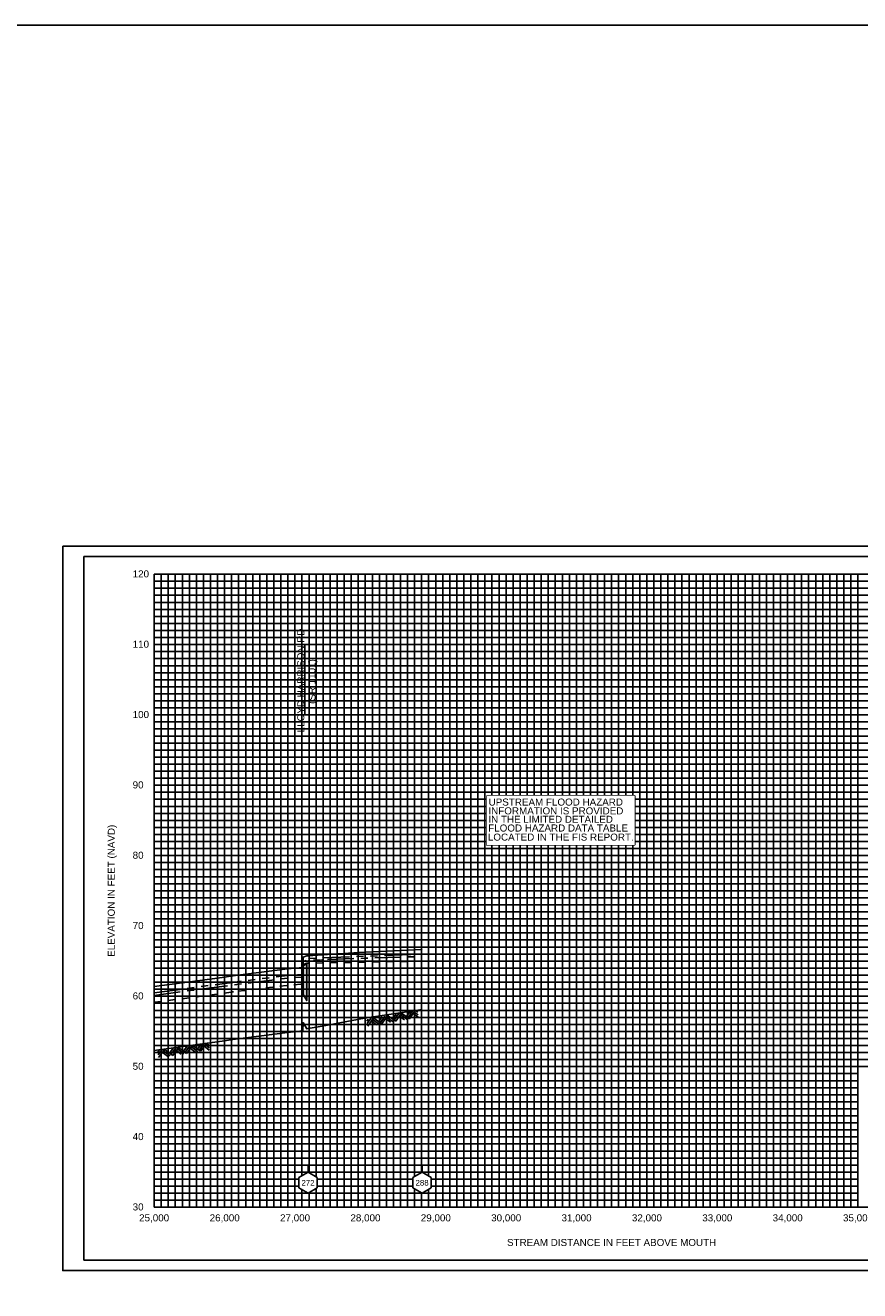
# Model space of a CAD drawing. Header units: inches. Extents: x -9.2 to 57.8, y 27.6 to 67.1.
# Tile 7 of 8: x 37.1 to 48.9, y 38.2 to 56.2. Entities that reach past the tile are written whole.
import ezdxf
from ezdxf.enums import TextEntityAlignment as Align

# ---------------------------------------------------------------- set-up
doc = ezdxf.new("R2010")
doc.units = ezdxf.units.IN
doc.header["$LTSCALE"] = 0.3
doc.header["$MEASUREMENT"] = 0
doc.set_wipeout_variables(frame=1)
for name, pattern in [('CENTER', [2, 1.25, -0.25, 0.25, -0.25]), ('DOT', [0.25, 0, -0.25]), ('HIDDEN', [0.375, 0.25, -0.125]), ('PHANTOM', [2.5, 1.25, -0.25, 0.25, -0.25, 0.25, -0.25])]:
    doc.linetypes.add(name, pattern=pattern)
doc.layers.get('0').update_dxf_attribs({"color": 3, "plot": 0})
for name, color, linetype in [('1', 5, 'Continuous'), ('2', 50, 'Continuous'), ('3', 9, 'DOT'), ('CULVERT', 7, 'Continuous'), ('ROCK', 7, 'Continuous'), ('STREAM', 5, 'Continuous'), ('STRUCTURE', 30, 'Continuous'), ('TEXT', 255, 'Continuous'), ('WS10', 4, 'HIDDEN'), ('WS100', 5, 'PHANTOM'), ('WS50', 1, 'CENTER'), ('WS500', 1, 'Continuous'), ('WSOTHER', 7, 'Continuous'), ('XSEC', 7, 'Continuous'), ('XSECTEXTLINE', 7, 'Continuous')]:
    doc.layers.add(name, color=color, linetype=linetype)
doc.styles.add('ARIAL', font='ARIAL.TTF')
doc.styles.add('xs', font='ARIAL.TTF')

# ---------------------------------------------------------------- blocks, each defined once
blk = doc.blocks.new('rock')
at = {"layer": 'STREAM'}
for p, q in [((0.171, 0.001), (0.147, -0.023)), ((0.209, 0.001), (0.147, -0.061)), ((0.247, 0.001), (0.147, -0.099)), ((0.251, 0.001), (0.351, -0.099)), ((0.375, 0.001), (0.313, -0.061)), ((0.413, 0.001), (0.332, -0.08)), ((0.451, 0.001), (0.351, -0.099)), ((0.451, 0.001), (0.551, -0.099)), ((0.575, 0.001), (0.513, -0.061)), ((0.613, 0.001), (0.532, -0.08)), ((0.651, 0.001), (0.551, -0.099)), ((0.651, 0.001), (0.751, -0.099)), ((0.776, 0.001), (0.713, -0.061)), ((0.813, 0.001), (0.732, -0.08)), ((0.851, 0.001), (0.751, -0.099)), ((0.851, 0.001), (0.88, -0.028)), ((0.211, -0.034), (0.275, -0.099)), ((0.23, -0.016), (0.313, -0.099)), ((0.413, -0.036), (0.475, -0.099)), ((0.432, -0.018), (0.513, -0.099)), ((0.613, -0.036), (0.676, -0.099)), ((0.632, -0.018), (0.713, -0.099)), ((0.813, -0.036), (0.876, -0.099)), ((0.832, -0.018), (0.88, -0.066))]:
    blk.add_line(p, q, dxfattribs=at)
blk = doc.blocks.new('wipeout')
blk.add_wipeout([(0, 0.15), (-0.129917, 0.075), (-0.129917, -0.075), (0, -0.15), (0.129917, -0.075), (0.129917, 0.075)])
blk = doc.blocks.new('xsec')
blk.add_line((0, 0.35), (0, 0.25))
blk.add_blockref('wipeout', (0, 0.1))
for p, q in [((-0.13, 0.175), (0, 0.25)), ((0.13, 0.175), (0, 0.25)), ((0, 0.25), (0, 0.25)), ((-0.13, 0.025), (-0.13, 0.175)), ((0, -0.05), (-0.13, 0.025)), ((0, -0.05), (0.13, 0.025)), ((0.13, 0.025), (0.13, 0.175))]:
    blk.add_line(p, q)

msp = doc.modelspace()

# ---------------------------------------------------------------- hatches: boundary and pattern name
at = {"layer": 'STRUCTURE'}
msp.add_hatch(color=5, dxfattribs=at).paths.add_polyline_path([(41.002, 42.404), (41.002, 42.815), (41.054, 42.833), (41.054, 42.315)])

# ---------------------------------------------------------------- linework, layer by layer
at = {"layer": '1'}
for p, q in [((37.886, 48.627), (37.886, 38.627)), ((53.386, 48.627), (37.886, 48.627)), ((37.886, 38.627), (37.886, 38.627)), ((37.886, 38.627), (53.386, 38.627)), ((37.886, 38.627), (37.886, 38.627))]:
    msp.add_line(p, q, dxfattribs=at)
at = {"layer": '2', "color": 50}
for p, q in [((38.886, 39.377), (38.886, 48.377)), ((38.886, 48.377), (51.886, 48.377)), ((39.886, 39.377), (39.886, 48.377)), ((40.886, 39.377), (40.886, 48.377)), ((41.886, 39.377), (41.886, 48.377)), ((42.886, 39.377), (42.886, 48.377)), ((43.886, 39.377), (43.886, 48.377)), ((44.886, 39.377), (44.886, 48.377)), ((45.886, 39.377), (45.886, 48.377)), ((46.886, 39.377), (46.886, 48.377)), ((47.886, 39.377), (47.886, 48.377)), ((48.886, 39.377), (48.886, 48.377)), ((38.886, 46.377), (51.886, 46.377)), ((38.886, 45.377), (51.886, 45.377)), ((38.886, 44.377), (51.886, 44.377)), ((38.886, 43.377), (51.886, 43.377)), ((38.886, 42.377), (51.886, 42.377)), ((38.886, 41.377), (51.886, 41.377)), ((38.886, 40.377), (48.886, 40.377)), ((38.886, 39.377), (51.886, 39.377))]:
    msp.add_line(p, q, dxfattribs=at)
at = {"layer": '2', "color": 50, "linetype": 'Continuous'}
msp.add_line((38.886, 47.377), (51.886, 47.377), dxfattribs=at)
at = {"layer": '3', "color": 8, "linetype": 'Continuous'}
for p, q in [((38.886, 48.277), (51.886, 48.277)), ((38.986, 39.377), (38.986, 48.377)), ((39.086, 39.377), (39.086, 48.377)), ((39.186, 39.377), (39.186, 48.377)), ((39.286, 39.377), (39.286, 48.377)), ((39.386, 39.377), (39.386, 48.377)), ((39.486, 39.377), (39.486, 48.377)), ((39.586, 39.377), (39.586, 48.377)), ((39.686, 39.377), (39.686, 48.377)), ((39.786, 39.377), (39.786, 48.377)), ((39.986, 39.377), (39.986, 48.377)), ((40.086, 39.377), (40.086, 48.377)), ((40.186, 39.377), (40.186, 48.377)), ((40.286, 39.377), (40.286, 48.377)), ((40.386, 39.377), (40.386, 48.377)), ((40.486, 39.377), (40.486, 48.377)), ((40.586, 39.377), (40.586, 48.377)), ((40.686, 39.377), (40.686, 48.377)), ((40.786, 39.377), (40.786, 48.377)), ((40.986, 39.377), (40.986, 48.377)), ((41.086, 39.377), (41.086, 48.377)), ((41.186, 39.377), (41.186, 48.377)), ((41.286, 39.377), (41.286, 48.377)), ((41.386, 39.377), (41.386, 48.377)), ((41.486, 39.377), (41.486, 48.377)), ((41.586, 39.377), (41.586, 48.377)), ((41.686, 39.377), (41.686, 48.377)), ((41.786, 39.377), (41.786, 48.377)), ((41.986, 39.377), (41.986, 48.377)), ((42.086, 39.377), (42.086, 48.377)), ((42.186, 39.377), (42.186, 48.377)), ((42.286, 39.377), (42.286, 48.377)), ((42.386, 39.377), (42.386, 48.377)), ((42.486, 39.377), (42.486, 48.377)), ((42.586, 39.377), (42.586, 48.377)), ((42.686, 39.377), (42.686, 48.377)), ((42.786, 39.377), (42.786, 48.377)), ((42.986, 39.377), (42.986, 48.377)), ((43.086, 39.377), (43.086, 48.377)), ((43.186, 39.377), (43.186, 48.377)), ((43.286, 39.377), (43.286, 48.377)), ((43.386, 39.377), (43.386, 48.377)), ((43.486, 39.377), (43.486, 48.377)), ((43.586, 39.377), (43.586, 48.377)), ((43.686, 39.377), (43.686, 48.377)), ((43.786, 39.377), (43.786, 48.377)), ((43.986, 39.377), (43.986, 48.377)), ((44.086, 39.377), (44.086, 48.377)), ((44.186, 39.377), (44.186, 48.377)), ((44.286, 39.377), (44.286, 48.377)), ((44.386, 39.377), (44.386, 48.377)), ((44.486, 39.377), (44.486, 48.377)), ((44.586, 39.377), (44.586, 48.377)), ((44.686, 39.377), (44.686, 48.377)), ((44.786, 39.377), (44.786, 48.377)), ((44.986, 39.377), (44.986, 48.377)), ((45.086, 39.377), (45.086, 48.377)), ((45.186, 39.377), (45.186, 48.377)), ((45.286, 39.377), (45.286, 48.377)), ((45.386, 39.377), (45.386, 48.377)), ((45.486, 39.377), (45.486, 48.377)), ((45.586, 39.377), (45.586, 48.377)), ((45.686, 39.377), (45.686, 48.377)), ((45.786, 39.377), (45.786, 48.377)), ((45.986, 39.377), (45.986, 48.377)), ((46.086, 39.377), (46.086, 48.377)), ((46.186, 39.377), (46.186, 48.377)), ((46.286, 39.377), (46.286, 48.377)), ((46.386, 39.377), (46.386, 48.377)), ((46.486, 39.377), (46.486, 48.377)), ((46.586, 39.377), (46.586, 48.377)), ((46.686, 39.377), (46.686, 48.377)), ((46.786, 39.377), (46.786, 48.377)), ((46.986, 39.377), (46.986, 48.377)), ((47.086, 39.377), (47.086, 48.377)), ((47.186, 39.377), (47.186, 48.377)), ((47.286, 39.377), (47.286, 48.377)), ((47.386, 39.377), (47.386, 48.377)), ((47.486, 39.377), (47.486, 48.377)), ((47.586, 39.377), (47.586, 48.377)), ((47.686, 39.377), (47.686, 48.377)), ((47.786, 39.377), (47.786, 48.377)), ((47.986, 39.377), (47.986, 48.377)), ((48.086, 39.377), (48.086, 48.377)), ((48.186, 39.377), (48.186, 48.377)), ((48.286, 39.377), (48.286, 48.377)), ((48.386, 39.377), (48.386, 48.377)), ((48.486, 39.377), (48.486, 48.377)), ((48.586, 39.377), (48.586, 48.377)), ((48.686, 39.377), (48.686, 48.377)), ((48.786, 39.377), (48.786, 48.377)), ((38.886, 48.177), (51.886, 48.177)), ((38.886, 48.077), (51.886, 48.077)), ((38.886, 47.977), (51.886, 47.977)), ((38.886, 47.877), (51.886, 47.877)), ((38.886, 47.777), (51.886, 47.777)), ((38.886, 47.677), (51.886, 47.677)), ((38.886, 47.577), (51.886, 47.577)), ((38.886, 47.477), (51.886, 47.477)), ((38.886, 47.277), (51.886, 47.277)), ((38.886, 47.177), (51.886, 47.177)), ((38.886, 47.077), (51.886, 47.077)), ((38.886, 46.977), (51.886, 46.977)), ((38.886, 46.877), (51.886, 46.877)), ((38.886, 46.777), (51.886, 46.777)), ((38.886, 46.677), (51.886, 46.677)), ((38.886, 46.577), (51.886, 46.577)), ((38.886, 46.477), (51.886, 46.477)), ((38.886, 46.277), (51.886, 46.277)), ((38.886, 46.177), (51.886, 46.177)), ((38.886, 46.077), (51.886, 46.077)), ((38.886, 45.977), (51.886, 45.977)), ((38.886, 45.877), (51.886, 45.877)), ((38.886, 45.777), (51.886, 45.777)), ((38.886, 45.677), (51.886, 45.677)), ((38.886, 45.577), (51.886, 45.577)), ((38.886, 45.477), (51.886, 45.477)), ((38.886, 45.277), (51.886, 45.277)), ((38.886, 45.177), (51.886, 45.177)), ((38.886, 45.077), (51.886, 45.077)), ((38.886, 44.977), (51.886, 44.977)), ((38.886, 44.877), (51.886, 44.877)), ((38.886, 44.777), (51.886, 44.777)), ((38.886, 44.677), (51.886, 44.677)), ((38.886, 44.577), (51.886, 44.577)), ((38.886, 44.477), (51.886, 44.477)), ((38.886, 44.277), (51.886, 44.277)), ((38.886, 44.177), (51.886, 44.177)), ((38.886, 44.077), (51.886, 44.077)), ((38.886, 43.977), (51.886, 43.977)), ((38.886, 43.877), (51.886, 43.877)), ((38.886, 43.777), (51.886, 43.777)), ((38.886, 43.677), (51.886, 43.677)), ((38.886, 43.577), (51.886, 43.577)), ((38.886, 43.477), (51.886, 43.477)), ((38.886, 43.277), (51.886, 43.277)), ((38.886, 43.177), (51.886, 43.177)), ((38.886, 43.077), (51.886, 43.077)), ((38.886, 42.977), (51.886, 42.977)), ((38.886, 42.877), (51.886, 42.877)), ((38.886, 42.777), (51.886, 42.777)), ((38.886, 42.677), (51.886, 42.677)), ((38.886, 42.577), (51.886, 42.577)), ((38.886, 42.477), (51.886, 42.477)), ((38.886, 42.277), (51.886, 42.277)), ((38.886, 42.177), (51.886, 42.177)), ((38.886, 42.077), (51.886, 42.077)), ((38.886, 41.977), (51.886, 41.977)), ((38.886, 41.877), (51.886, 41.877)), ((38.886, 41.777), (51.886, 41.777)), ((38.886, 41.677), (51.886, 41.677)), ((38.886, 41.577), (51.886, 41.577)), ((38.886, 41.477), (51.886, 41.477)), ((38.886, 41.277), (48.886, 41.277)), ((38.886, 41.177), (48.886, 41.177)), ((38.886, 41.077), (48.886, 41.077)), ((38.886, 40.977), (48.886, 40.977)), ((38.886, 40.877), (48.886, 40.877)), ((38.886, 40.777), (48.886, 40.777)), ((38.886, 40.677), (48.886, 40.677)), ((38.886, 40.577), (48.886, 40.577)), ((38.886, 40.477), (48.886, 40.477)), ((38.886, 40.277), (48.886, 40.277)), ((38.886, 40.177), (48.886, 40.177)), ((38.886, 40.077), (48.886, 40.077)), ((38.886, 39.977), (48.886, 39.977)), ((38.886, 39.877), (48.886, 39.877)), ((38.886, 39.777), (48.886, 39.777)), ((38.886, 39.677), (48.886, 39.677)), ((38.886, 39.577), (48.886, 39.577)), ((38.886, 39.477), (48.886, 39.477))]:
    msp.add_line(p, q, dxfattribs=at)
at = {"layer": 'CULVERT', "color": 5}
msp.add_lwpolyline([(41.002, 42.404), (41.002, 42.815), (41.054, 42.833), (41.054, 42.315), (41.002, 42.404)], dxfattribs=at)
at = {"layer": 'STREAM'}
for points in [[(39.885, 41.745), (40.005, 41.762), (40.779, 41.862), (40.998, 41.884), (41.002, 42.004), (41.054, 41.915), (41.072, 41.92), (41.273, 41.954), (41.875, 42.064), (42.693, 42.187), (42.693, 42.187)], [(38.885, 41.608), (39.503, 41.693), (39.885, 41.745), (39.885, 41.745)]]:
    msp.add_lwpolyline(points, dxfattribs=at)
at = {"layer": 'STRUCTURE'}
msp.add_lwpolyline([(-9.197, 56.181), (57.779, 56.181), (57.779, 32.019), (-9.197, 32.019)], close=True, dxfattribs=at)
at = {"layer": 'WS10', "flags": 128}
msp.add_lwpolyline([(38.885, 42.292), (39.503, 42.371), (39.885, 42.423), (39.885, 42.423), (39.885, 42.423), (40.005, 42.439), (40.005, 42.439), (40.779, 42.533), (40.779, 42.533), (40.998, 42.549), (40.998, 42.549), (41.002, 42.83), (41.002, 42.83), (41.054, 42.848), (41.054, 42.848), (41.072, 42.848), (41.072, 42.848), (41.273, 42.851), (41.273, 42.851), (41.875, 42.862), (41.875, 42.862), (42.693, 42.877), (42.693, 42.877)], dxfattribs=at)
at = {"layer": 'WS100', "flags": 128}
msp.add_lwpolyline([(38.885, 42.425), (39.503, 42.508), (39.885, 42.559), (39.885, 42.559), (39.885, 42.559), (40.005, 42.575), (40.005, 42.575), (40.779, 42.673), (40.779, 42.673), (40.998, 42.688), (40.998, 42.688), (41.002, 42.896), (41.002, 42.896), (41.054, 42.914), (41.054, 42.914), (41.072, 42.914), (41.072, 42.914), (41.273, 42.923), (41.273, 42.923), (41.875, 42.946), (41.875, 42.946), (42.693, 42.976), (42.693, 42.976)], dxfattribs=at)
at = {"layer": 'WS50', "flags": 128}
msp.add_lwpolyline([(38.885, 42.389), (39.503, 42.472), (39.885, 42.521), (39.885, 42.521), (39.885, 42.521), (40.005, 42.537), (40.005, 42.537), (40.779, 42.634), (40.779, 42.634), (40.998, 42.649), (40.998, 42.649), (41.002, 42.871), (41.002, 42.871), (41.054, 42.889), (41.054, 42.889), (41.072, 42.889), (41.072, 42.889), (41.273, 42.897), (41.273, 42.897), (41.875, 42.917), (41.875, 42.917), (42.693, 42.943), (42.693, 42.943)], dxfattribs=at)
at = {"layer": 'WS500'}
msp.add_lwpolyline([(38.885, 42.514), (39.503, 42.597), (39.885, 42.65), (39.885, 42.65), (39.885, 42.65), (40.005, 42.667), (40.005, 42.667), (40.779, 42.767), (40.779, 42.767), (40.998, 42.784), (40.998, 42.784), (41.002, 42.933), (41.002, 42.933), (41.054, 42.951), (41.054, 42.951), (41.072, 42.951), (41.072, 42.951), (41.273, 42.966), (41.273, 42.966), (41.875, 43.003), (41.875, 43.003), (42.693, 43.044), (42.693, 43.044)], dxfattribs=at)
at = {"layer": 'WSOTHER'}
msp.add_lwpolyline([(43.612, 45.227), (45.715, 45.227), (45.715, 44.528), (43.612, 44.528)], close=True, dxfattribs=at)
at = {"layer": 'XSECTEXTLINE', "color": 0}
msp.add_lwpolyline([(41.028, 46.377), (41.028, 47.377), (41.028, 47.377)], dxfattribs=at)

# ---------------------------------------------------------------- block references
at = {"layer": 'ROCK', "color": 1}
for p, rotation in [((41.759, 42.022), 10.18072831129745), ((38.787, 41.585), 8.213985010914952)]:
    msp.add_blockref('rock', p, dxfattribs=dict(at, rotation=rotation))

# ---------------------------------------------------------------- texts
at = {"layer": 'TEXT', "style": 'ARIAL'}
for s, p in [(' 120', (38.541, 48.332)), (' 110', (38.541, 47.332)), (' 100', (38.541, 46.332)), (' 90', (38.541, 45.332)), (' 80', (38.541, 44.332)), (' 70', (38.541, 43.332)), (' 60', (38.541, 42.332)), (' 50', (38.541, 41.332)), (' 40', (38.541, 40.332)), (' 30', (38.541, 39.332))]:
    msp.add_text(s, height=0.1, dxfattribs=at).set_placement(p)
for s, p in [('LLOYD HARRISON RD', (41.019, 46.867)), ('(SR 1101)', (41.178, 46.851)), ('ELEVATION IN FEET (NAVD)', (38.326, 43.877))]:
    msp.add_text(s, height=0.1, rotation=90, dxfattribs=at).set_placement(p, align=Align.CENTER)
for s, p in [('25,000', (38.885, 39.177)), ('26,000', (39.888, 39.177)), ('27,000', (40.888, 39.177)), ('28,000', (41.888, 39.177)), ('29,000', (42.888, 39.177)), ('30,000', (43.888, 39.177)), ('31,000', (44.888, 39.177)), ('32,000', (45.888, 39.177)), ('33,000', (46.888, 39.177)), ('34,000', (47.888, 39.177)), ('35,000', (48.888, 39.177)), ('STREAM DISTANCE IN FEET ABOVE MOUTH', (45.386, 38.827))]:
    msp.add_text(s, height=0.1, dxfattribs=at).set_placement(p, align=Align.CENTER)

# ---------------------------------------------------------------- next in the draw order: block references
at = {"layer": 'XSEC', "color": 3}
for p in [(41.072, 39.627), (42.693, 39.627)]:
    msp.add_blockref('xsec', p, dxfattribs=at)

# ---------------------------------------------------------------- next in the draw order: linework, layer by layer
at = {"color": 252}
msp.add_lwpolyline([(37.586, 48.777), (53.686, 48.777), (53.686, 38.477), (37.586, 38.477)], close=True, dxfattribs=at)

# ---------------------------------------------------------------- next in the draw order: texts
at = {"layer": 'TEXT', "style": 'xs'}
for s, p in [('272', (41.072, 39.725, 1)), ('288', (42.693, 39.726, 1))]:
    msp.add_text(s, height=0.08, dxfattribs=at).set_placement(p, align=Align.MIDDLE_CENTER)

# ---------------------------------------------------------------- next in the draw order: wipeouts: each hides what was drawn before it
msp.add_wipeout([(43.612, 45.227), (45.715, 45.227), (45.715, 44.528), (43.612, 44.528)]).dxf.layer = 'WSOTHER'

# ---------------------------------------------------------------- next in the draw order: texts
at = {"layer": 'TEXT', "style": 'ARIAL'}
for s, p in [('UPSTREAM FLOOD HAZARD   ', (44.651, 45.088)), ('INFORMATION IS PROVIDED ', (44.614, 44.963)), ('IN THE LIMITED DETAILED', (44.52, 44.843)), ('FLOOD HAZARD DATA TABLE', (44.626, 44.719)), ('LOCATED IN THE FIS REPORT.', (44.664, 44.59))]:
    msp.add_text(s, height=0.1, dxfattribs=at).set_placement(p, align=Align.CENTER)

doc.saveas('drawing.dxf')
